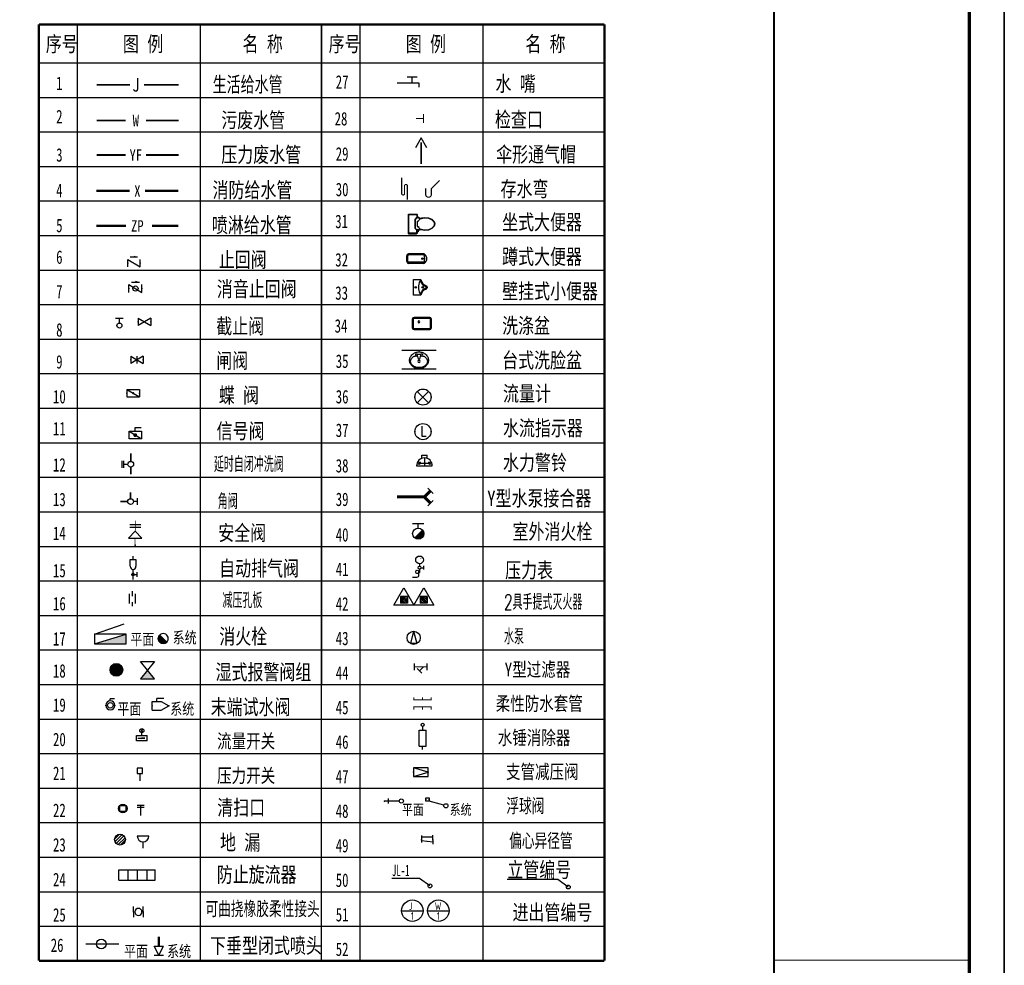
# Model space of a CAD drawing. Extents: x 687841 to 771941, y 252015 to 732780.
# Tile 77 of 98: x 743719 to 771941, y 605012 to 632119. Entities that reach past the tile are written whole.
import ezdxf
from ezdxf.enums import TextEntityAlignment as Align

# ---------------------------------------------------------------- set-up
doc = ezdxf.new("R2010")
doc.units = 0
doc.header["$LTSCALE"] = 1000
doc.header["$MEASUREMENT"] = 0
doc.linetypes.add('CONTINOUS', pattern=[0])
doc.layers.get('0').update_dxf_attribs({"linetype": 'CONTINUOUS'})
for name, color, linetype in [('LVTRY', 6, 'CONTINUOUS'), ('PUB_TITLE', 4, 'CONTINUOUS'), ('WS', 6, 'CONTINUOUS'), ('zpbh', 5, 'CONTINUOUS'), ('厨卫洁具', 8, 'CONTINUOUS'), ('墙线', 7, 'CONTINUOUS')]:
    doc.layers.add(name, color=color, linetype=linetype)
doc.styles.add('HZ', font='TXT', dxfattribs={"width": 0.7, "bigfont": 'HZTXT'})
doc.styles.add('Q1', font='txt', dxfattribs={"width": 0.8, "height": 450})
doc.styles.add('R1', font='simplex.shx', dxfattribs={"width": 0.8, "height": 300, "bigfont": 'hztxt.shx'})
doc.styles.get("Standard").update_dxf_attribs({"font": 'txt.shx'})
doc.styles.add('wx', font='tssdeng2.shx', dxfattribs={"width": 0.8, "bigfont": 'ss-fs.shx'})
doc.linetypes.add('-ZP_LINE', pattern='A,30,-1,["ZP",Standard,S=2.54,R=180,X=2.1,Y=1],-2', length=33)
doc.linetypes.add('W_LINE', pattern='A,30,-2,["W",Standard,S=2.54,R=0,X=-2.1,Y=-1],-0.5', length=32.5)

# ---------------------------------------------------------------- blocks, each defined once
blk = doc.blocks.new('A$C794455BA')
at = {"ltscale": 400}
for p, q in [((160, 297), (317, 297)), ((160, 200), (160, 297)), ((0, 200), (320, 0)), ((0, 0), (0, 200)), ((0, 200), (320, 200)), ((320, 0), (0, 0)), ((320, 200), (320, 0))]:
    blk.add_line(p, q, dxfattribs=at)
at = {"ltscale": 400, "const_width": 50}
blk.add_lwpolyline([(135, 100, 1), (185, 100, 1)], format="xyb", close=True, dxfattribs=at)
blk = doc.blocks.new('$VALVE$00000315')
blk.add_line((-75, 125), (75, 125))
blk.add_lwpolyline([(-125, -75), (-125, 75), (125, -75), (125, 75)])
for p in [(-125, 0), (125, 0)]:
    blk.add_point(p)
blk.add_solid([(0, 125), (0, 150), (75, 125)])
blk = doc.blocks.new('$VALVE$00000295')
for p, q in [((125, 72), (-125, -72)), ((-125, 72), (125, -72)), ((-125, 72), (-125, -72)), ((125, 72), (125, -72))]:
    blk.add_line(p, q)
for p in [(-125, 0), (125, 0)]:
    blk.add_point(p)
blk = doc.blocks.new('$ATTACHMENT$00000086')
at = {"color": 0}
for p, q in [((-5, 5, 0), (-131, 5, 0)), ((-15, 15, 0), (-130, 15, 0)), ((-130, -10, 0), (-130, 10, 0)), ((-10, 10, 0), (-130, 10, 0)), ((-21, 21, 0), (-129, 21, 0)), ((-26, 26, 0), (-128, 26, 0)), ((-31, 31, 0), (-127, 31, 0)), ((-36, 36, 0), (-126, 36, 0)), ((-125, -38, 0), (-125, 38, 0)), ((-42, 42, 0), (-124, 42, 0)), ((-47, 47, 0), (-122, 47, 0)), ((-120, -52, 0), (-120, 52, 0)), ((-52, 52, 0), (-120, 52, 0)), ((-57, 57, 0), (-118, 57, 0)), ((-115, -63, 0), (-115, 63, 0)), ((-63, 63, 0), (-115, 63, 0)), ((-68, 68, 0), (-112, 68, 0)), ((-109, -72, 0), (-109, 72, 0)), ((-73, 73, 0), (-108, 73, 0)), ((-78, 78, 0), (-105, 78, 0)), ((-104, -79, 0), (-104, 79, 0)), ((-84, 84, 0), (-101, 84, 0)), ((-99, -86, 0), (-99, 86, 0)), ((-89, 89, 0), (-96, 89, 0)), ((-94, -91, 0), (-94, 91, 0)), ((-88, -96, 0), (-88, 88, 0)), ((-83, -101, 0), (-83, 83, 0)), ((-78, -105, 0), (-78, 78, 0)), ((-73, -109, 0), (-73, 73, 0)), ((-67, -112, 0), (-67, 67, 0)), ((-62, -115, 0), (-62, 62, 0)), ((-57, -118, 0), (-57, 57, 0)), ((-52, -120, 0), (-52, 52, 0)), ((-46, -122, 0), (-46, 46, 0)), ((-41, -124, 0), (-41, 41, 0)), ((-36, -126, 0), (-36, 36, 0)), ((-31, -127, 0), (-31, 31, 0)), ((-25, -128, 0), (-25, 25, 0)), ((-20, -129, 0), (-20, 20, 0)), ((-15, -130, 0), (-15, 15, 0)), ((-10, -130, 0), (-10, 10, 0)), ((-4, -131, 0), (-4, 4, 0)), ((0, 0, 0), (-131, 0, 0)), ((6, -6, 0), (-131, -6, 0)), ((11, -11, 0), (-130, -11, 0)), ((16, -16, 0), (-130, -16, 0)), ((21, -21, 0), (-129, -21, 0)), ((27, -27, 0), (-128, -27, 0)), ((32, -32, 0), (-127, -32, 0)), ((37, -37, 0), (-125, -37, 0)), ((42, -42, 0), (-124, -42, 0)), ((48, -48, 0), (-122, -48, 0)), ((53, -53, 0), (-120, -53, 0)), ((58, -58, 0), (-117, -58, 0)), ((63, -63, 0), (-114, -63, 0)), ((69, -69, 0), (-111, -69, 0)), ((74, -74, 0), (-108, -74, 0)), ((79, -79, 0), (-104, -79, 0)), ((84, -84, 0), (-100, -84, 0)), ((90, -90, 0), (-95, -90, 0)), ((90, -95, 0), (-90, -95, 0)), ((84, -100, 0), (-84, -100, 0)), ((77, -105, 0), (-77, -105, 0)), ((70, -111, 0), (-70, -111, 0)), ((60, -116, 0), (-60, -116, 0)), ((49, -121, 0), (-49, -121, 0)), ((33, -126, 0), (-33, -126, 0)), ((1, -131, 0), (1, -1, 0)), ((6, -131, 0), (6, -6, 0)), ((11, -130, 0), (11, -11, 0)), ((17, -130, 0), (17, -17, 0)), ((22, -129, 0), (22, -22, 0)), ((27, -128, 0), (27, -27, 0)), ((32, -127, 0), (32, -32, 0)), ((38, -125, 0), (38, -38, 0)), ((43, -124, 0), (43, -43, 0)), ((48, -122, 0), (48, -48, 0)), ((53, -119, 0), (53, -53, 0)), ((59, -117, 0), (59, -59, 0)), ((64, -114, 0), (64, -64, 0)), ((69, -111, 0), (69, -69, 0)), ((74, -108, 0), (74, -74, 0)), ((80, -104, 0), (80, -80, 0)), ((85, -99, 0), (85, -85, 0)), ((90, -95, 0), (90, -90, 0))]:
    blk.add_line(p, q, dxfattribs=at)
blk.add_line((92, -92, 0), (-92, 92, 0))
for start, end in [(135, 315), (315, 135)]:
    blk.add_arc((0, 0, 0), 131, start, end)
blk = doc.blocks.new('$VALVE$00000316')
for p, q in [((-125, 72), (125, -72)), ((-125, 72), (-125, -72)), ((-125, 72), (125, 72)), ((125, 72), (125, -72)), ((-125, -72), (125, -72))]:
    blk.add_line(p, q)
at = {"const_width": 21.1}
blk.add_lwpolyline([(-11, 0, 1), (11, 0, 1)], format="xyb", close=True, dxfattribs=at)
for p in [(-125, 0), (125, 0)]:
    blk.add_point(p)
at = {"color": 7, "flags": 9}
for tag in ['XSIZE', 'YSIZE']:
    blk.add_attdef(tag, (0, 0), '', height=0.5, dxfattribs=at)
blk = doc.blocks.new('$TwtSys$00000312')
for p, q in [((325, 0), (-325, 0)), ((325, 0), (-325, -200)), ((-325, 0), (-325, -200)), ((325, -200), (325, 0)), ((-325, -200), (325, -200))]:
    blk.add_line(p, q)
blk.add_solid([(-325, 0), (-325, -200), (325, 0)])
blk = doc.blocks.new('$VALVE$00000322')
for p, q in [((-80, 317), (89, 317)), ((4, 216), (-102, 110)), ((87, 272), (-81, 272)), ((102, 110), (4, 216)), ((-102, 110), (102, 110))]:
    blk.add_line(p, q)
at = {"const_width": 8.96}
for points in [[(4, 216), (4, 377)], [(0, 0), (0, 110)]]:
    blk.add_lwpolyline(points, dxfattribs=at)
blk.add_point((0, 0))
at = {"flags": 9}
for tag in ['YSIZE', 'XSIZE']:
    blk.add_attdef(tag, (0, 110), '', height=0.5, dxfattribs=at)
blk = doc.blocks.new('$VALVE$00000525')
for p, q in [((-142, -75), (-142, 75)), ((-142, 75), (13, 75)), ((57, 125), (-65, 125)), ((-65, 75), (-65, 125)), ((0, 0), (0, 0)), ((13, 75), (142, 0)), ((13, -75), (142, 0)), ((-142, -75), (13, -75))]:
    blk.add_line(p, q)
for p in [(-142, 0), (142, 0)]:
    blk.add_point(p)
blk = doc.blocks.new('$VALVE$00000524')
for p in [(75, 111), (0, 80)]:
    blk.add_line(p, (0, 111))
blk.add_lwpolyline([(-80, 0, 1), (80, 0, 1), (-80, 0, 0.376185)], format="xyb")
blk.add_circle((0, 0), 48)
for p in [(-80, 0), (80, 0)]:
    blk.add_point(p)
blk = doc.blocks.new('$valve$00000669')
for p, q in [((0, 0), (212, 0)), ((108, 0), (108, -100)), ((287, 74), (433, 74)), ((433, 74), (433, -76)), ((433, 0), (500, 0)), ((158, -100), (58, -100)), ((433, -76), (287, -76))]:
    blk.add_line(p, q)
at = {"const_width": 31.2}
blk.add_lwpolyline([(108, 16, 1), (108, -16, 1)], format="xyb", close=True, dxfattribs=at)
blk.add_circle((108, 0), 31.2)
blk.add_arc((287, -1), 75, 90, 270)
blk = doc.blocks.new('$TwtSys$00000141')
for p, q in [((-94, 8), (-10, 92)), ((-94, 8), (-10, 92)), ((-87, -35), (35, 87)), ((-87, -35), (35, 87)), ((-66, -66), (66, 66)), ((-66, -66), (66, 66)), ((-32, -87), (88, 33)), ((-32, -87), (88, 33)), ((11, -92), (92, -11)), ((11, -92), (92, -11))]:
    blk.add_line(p, q)
blk.add_circle((0, 0), 94)
blk.add_circle((0, 0), 94)
blk = doc.blocks.new('A$C2141739E')
at = {"layer": 'WS', "linetype": 'W_LINE'}
for p, q in [((22, 128), (128, 128)), ((22, 22), (22, 128)), ((128, 22), (22, 22)), ((128, 128), (128, 22))]:
    blk.add_line(p, q, dxfattribs=at)
at = {"layer": 'WS'}
blk.add_circle((75, 75), 75, dxfattribs=at)
blk = doc.blocks.new('A$C5DFB027F')
for p, q in [((100, 173.2, -3000), (0, 0, -3000)), ((200, 0, -3000), (100, 173.2, -3000)), ((0, 0, -3000), (200, 0, -3000))]:
    blk.add_line(p, q)
blk = doc.blocks.new('A$C459F20B5')
h = blk.add_hatch()
h.set_pattern_fill('ANSI31', color=256, scale=100, style=0)
h.set_pattern_definition([(45, (892078.121, 560346.995), (-8.83883476, 8.83883476), [])])
h.paths.add_polyline_path([(135, 154.2), (65, 154.2), (65, 84.2), (135, 84.2)])
for p, q in [((135, 154.2, -3000), (65, 154.2, -3000)), ((65, 84.2, -3000), (65, 154.2, -3000)), ((135, 84.2, -3000), (135, 154.2, -3000)), ((135, 84.2, -3000), (65, 84.2, -3000))]:
    blk.add_line(p, q)
at = {"rotation": 180}
blk.add_blockref('A$C5DFB027F', (200, 173.2), dxfattribs=at)
blk = doc.blocks.new('$ATTACHMENT$00000057')
at = {"const_width": 30}
blk.add_lwpolyline([(0, 0), (-212, -212), (-212, -362, -1), (-362, -362), (-362, -207)], format="xyb", dxfattribs=at)
blk = doc.blocks.new('$ATTACHMENT$00000073')
at = {"const_width": 20}
for points in [[(0, 0), (150, 0)], [(150, 90), (150, -90)]]:
    blk.add_lwpolyline(points, dxfattribs=at)
blk = doc.blocks.new('$VALVE$00000531')
at = {"color": 7}
for p, q in [((-23, 104), (-23, -83)), ((-23, -83), (61, -83))]:
    blk.add_line(p, q, dxfattribs=at)
blk.add_circle((0, 0), 150)
for p in [(-150, 0), (150, 0)]:
    blk.add_point(p, dxfattribs=at)
blk = doc.blocks.new('$ATTACHMENT$00000096')
for p, q in [((150, 0), (-150, 0)), ((1, -300), (-150, 0)), ((1, -300), (150, 0)), ((150, -302), (-150, -302))]:
    blk.add_line(p, q)
blk = doc.blocks.new('$ATTACHMENT$00000090')
blk.add_circle((0, 0, 0), 125)
blk = doc.blocks.new('o')
at = {"layer": 'LVTRY', "color": 173}
for p, q in [((8100203, -1100619), (8100268, -1100619)), ((8100261, -1100578), (8100344, -1100578)), ((8100261, -1100592), (8100289, -1100701)), ((8100316, -1100701), (8100344, -1100592)), ((8100337, -1100619), (8100402, -1100619)), ((8100289, -1100701), (8100316, -1100701))]:
    blk.add_line(p, q, dxfattribs=at)
for centre in [(8100234, -1100592), (8100371, -1100592), (8100303, -1100756)]:
    blk.add_circle(centre, 27.4, dxfattribs=at)
for centre, radius, start, end in [((8100251, -1100729), 195, 155.0149, 180), ((8100276, -1100740), 222, 131.6335, 155.0149), ((8100254, -1100781), 176, 122.2598, 151.0888), ((8100292, -1100758), 246, 110.2132, 131.6335), ((8100203, -1100701), 82.1, 90, 122.2598), ((8100303, -1100786), 276, 90, 110.2132), ((8100303, -1100786), 276, 69.7868, 90), ((8100313, -1100758), 246, 48.3665, 69.7868), ((8100402, -1100701), 82.1, 56.0955, 90), ((8100322, -1100820), 226, 53.1301, 56.0955), ((8100351, -1100781), 176, 28.9112, 53.1301), ((8100329, -1100740), 222, 24.9851, 48.3665), ((8100354, -1100729), 195, 360, 24.9851), ((8100251, -1100729), 195, 180, 204.9851), ((8100276, -1100717), 222, 204.9851, 228.3665), ((8100208, -1100756), 125, 151.0888, 180), ((8100208, -1100756), 125, 180, 208.9112), ((8100254, -1100731), 176, 208.9112, 233.1301), ((8100292, -1100699), 246, 228.3665, 249.7868), ((8100283, -1100691), 226, 233.1301, 252.7421), ((8100303, -1100629), 291, 252.7421, 270), ((8100303, -1100629), 291, 270, 287.2579), ((8100322, -1100691), 226, 287.2579, 306.8699), ((8100313, -1100699), 246, 290.2132, 311.6335), ((8100351, -1100731), 176, 306.8699, 331.0888), ((8100329, -1100717), 222, 311.6335, 335.0149), ((8100397, -1100756), 125, 0, 28.9112), ((8100397, -1100756), 125, 331.0888, 0), ((8100354, -1100729), 195, 335.0149, 0), ((8100303, -1100671), 276, 249.7868, 270), ((8100303, -1100671), 276, 270, 290.2132)]:
    blk.add_arc(centre, radius, start, end, dxfattribs=at)
for p in [(8100303, -1100510), (8100056, -1100729), (8100549, -1100729), (8100303, -1100947)]:
    blk.add_point(p, dxfattribs=at)
blk = doc.blocks.new('$lvtry$00000223')
at = {"color": 0, "elevation": 0}
blk.add_lwpolyline([(-205, -191), (-205, 0), (205, 0), (205, -191, 0.268068), (51, -323, -0.317765), (0, -360, -0.317765), (-51, -323, 0.268068)], format="xyb", close=True, dxfattribs=at)
at = {"color": 0}
for centre in [(0, -60, 0), (0, -242, 0)]:
    blk.add_circle(centre, 20, dxfattribs=at)
for centre, radius, start, end in [((-152, -175, 0), 10, 114.1084, 248.1394), ((5, -526, 0), 395, 66.6675, 114.1084), ((-243, -401, 0), 233, 19.2639, 68.1394), ((243, -401, 0), 233, 110.4941, 160.7361), ((158, -173, 0), 10, 290.4941, 66.6675), ((0, -316, 0), 24, 199.2639, 269.4998), ((0, -316, 0), 24, 270.5002, 340.7361)]:
    blk.add_arc(centre, radius, start, end, dxfattribs=at)
for p in [(0, -60, 0), (0, -242, 0)]:
    blk.add_point(p, dxfattribs=at)
blk = doc.blocks.new('asgasgadgashaghasds')
at = {"layer": '厨卫洁具', "color": 0, "linetype": 'Continuous'}
for points in [[(50, 550), (300, 550, -0.414213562), (350, 500), (350, 50, -0.414213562), (300, 0), (50, 0, -0.414213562), (0, 50), (0, 500, -0.414213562)], [(50, 520), (300, 520, -0.414213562), (320, 500), (320, 50, -0.414213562), (300, 30), (50, 30, -0.414213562), (30, 50), (30, 500, -0.414213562)]]:
    blk.add_lwpolyline(points, format="xyb", close=True, dxfattribs=at)
blk.add_circle((223.885, 189.978), 25, dxfattribs=at)
blk = doc.blocks.new('蹲式大便器')
at = {"layer": '墙线', "color": 0, "linetype": 'Continuous'}
for p, q in [((-502, 105), (-50, 105)), ((-487, 135), (-50, 135)), ((-30, 85), (-30, -85)), ((0, 85), (0, -85)), ((-502, -105), (-50, -105)), ((-487, -135), (-50, -135))]:
    blk.add_line(p, q, dxfattribs=at)
blk.add_circle((-455, 0), 25, dxfattribs=at)
for centre, radius, start, end in [((-420, 0), 158, 126.6684, 233.3363), ((-251, 0), 272, 150.1907, 209.8093), ((-487, 85), 50, 90, 122.8093), ((-50, 85), 50, 0, 90), ((-50, 85), 20, 0, 90), ((-487, -85), 50, 237.1907, 270), ((-50, -85), 50, 270, 0), ((-50, -85), 20, 270, 0)]:
    blk.add_arc(centre, radius, start, end, dxfattribs=at)
blk = doc.blocks.new('$VALVE$00000547')
at = {"const_width": 30}
for points in [[(0, 100), (-250, 100), (-250, 175)], [(0, 100), (0, 175)], [(0, 100), (250, 100), (250, 175)], [(-250, -175), (-250, -100), (0, -100)], [(0, -175), (0, -100)], [(250, -175), (250, -100), (0, -100)]]:
    blk.add_lwpolyline(points, dxfattribs=at)
blk = doc.blocks.new('$VALVE$00000301')
at = {"color": 7}
for p, q in [((-125, 72), (-125, -72)), ((125, 72), (-125, 72)), ((125, -72), (125, 72)), ((-125, -72), (125, -72))]:
    blk.add_line(p, q, dxfattribs=at)
for p, q in [((125, 0), (-125, 72)), ((-125, -72), (125, 0))]:
    blk.add_line(p, q)
for p in [(-125, 0), (125, 0)]:
    blk.add_point(p)
blk = doc.blocks.new('$VALVE$00000485')
at = {"linetype": 'CONTINOUS'}
for p, q in [((-90, 67), (-90, -42)), ((90, 42), (-90, 42)), ((90, -40), (-90, -18))]:
    blk.add_line(p, q, dxfattribs=at)
for q in [(90, 72), (90, -72)]:
    blk.add_line((90, 0), q)
for p in [(-90, 0), (90, 0)]:
    blk.add_point(p)
blk = doc.blocks.new('$VALVE$00000447')
for p, q in [((-82, 0), (-82, 90)), ((-82, 0), (-82, -90)), ((82, 0), (82, 90)), ((82, 0), (82, -90))]:
    blk.add_line(p, q)
blk.add_circle((0, 0), 60.1)
for p in [(-82, 0), (82, 0)]:
    blk.add_point(p)
blk = doc.blocks.new('$VALVE$00000590')
for p, q in [((-34, -34), (-34, 34)), ((-34, -34), (-34, 34)), ((-34, 34), (34, 34)), ((-34, 34), (34, 34)), ((34, 34), (34, -34)), ((34, 34), (34, -34)), ((34, -34), (-34, -34)), ((34, -34), (-34, -34)), ((335, -117), (34, -34)), ((335, -117), (34, -34))]:
    blk.add_line(p, q)
blk.add_circle((376, -129), 42.7)
blk.add_circle((376, -129), 42.7)
for p in [(-34, 0), (34, 0)]:
    blk.add_point(p)
at = {"style": 'HZ', "text_generation_flag": 2, "width": 0.7, "flags": 1}
for tag in ['WHAT', 'SPEC', 'UNIT', 'WHAT', 'SPEC', 'UNIT']:
    blk.add_attdef(tag, (-34, -34), '', height=0.000342, dxfattribs=at)
blk = doc.blocks.new('$VALVE$00000482')
for p, q in [((299, 0), (0, 0)), ((73, 51), (73, -51))]:
    blk.add_line(p, q)
blk.add_circle((342, 0), 42.7)
blk.add_point((0, 0))
at = {"style": 'HZ', "width": 0.7, "flags": 1}
for tag in ['UNIT', 'WHAT', 'SPEC']:
    blk.add_attdef(tag, (0, 0), '', height=0.000342, dxfattribs=at)
blk = doc.blocks.new('$VALVE$00000314')
for p, q in [((-125, -75), (-125, 75)), ((-125, 75), (125, -75)), ((-75, 125), (75, 125)), ((125, -75), (125, 75))]:
    blk.add_line(p, q)
blk.add_circle((0, 0), 50)
for p in [(-125, 0), (125, 0)]:
    blk.add_point(p)
blk.add_solid([(0, 125), (0, 150), (75, 125)])
blk = doc.blocks.new('wrtgtg')
at = {"color": 4}
blk.add_line((7804, -4841), (7804, 52559), dxfattribs=at)
at = {"layer": 'PUB_TITLE'}
for p, q in [((8804, 53559), (8804, -5841)), ((7804, -4841), (7804, 52559))]:
    blk.add_line(p, q, dxfattribs=at)
blk.add_lwpolyline([(-75296, -5841), (8804, -5841), (8804, 53559), (-75296, 53559)], close=True, dxfattribs=at)
at = {"layer": 'PUB_TITLE', "const_width": 100}
blk.add_lwpolyline([(-72796, -4841), (7804, -4841), (7804, 52559), (-72796, 52559)], close=True, dxfattribs=at)
at = {"layer": 'PUB_TITLE'}
for points, const_width in [([(2204, -4841), (2204, 52559)], 50), ([(2204, 21759), (7804, 21759)], 29.7)]:
    blk.add_lwpolyline(points, dxfattribs=dict(at, const_width=const_width))

msp = doc.modelspace()

# ---------------------------------------------------------------- hatches: boundary and pattern name
msp.add_hatch(color=256).paths.add_polyline_path([(746332.3, 613482.2, -1), (746649.1, 613482.2, -1)])

# ---------------------------------------------------------------- linework, layer by layer
for p, q in [((745368.1, 631982.3), (745368.1, 605142.6)), ((748891.7, 631982.3), (748891.7, 605142.6)), ((752372.9, 631982.2), (752372.8, 613062.2)), ((752372.8, 605142.6), (752372.9, 631982.2)), ((753472.9, 631982.2), (753472.8, 605142.6)), ((756996.5, 631982.2), (756996.5, 605142.6)), ((744268.1, 630882.3), (760477.6, 630882.2)), ((754535.6, 630305.6), (755157.3, 630305.6)), ((754825.5, 630478.8), (755111.9, 630478.8)), ((754968.7, 630305.6), (754968.7, 630478.8)), ((755157.3, 630305.6), (755157.3, 630180)), ((744268.1, 629892.3), (752372.9, 629892.2)), ((752034.9, 629892.2), (752034.9, 629892.2)), ((752372.9, 629892.2), (760477.6, 629892.2)), ((752372.9, 629892.2), (760477.6, 629892.2)), ((744268.1, 628902.3), (752372.9, 628902.2)), ((752372.9, 628902.2), (760477.6, 628902.2)), ((744268.1, 627912.3), (752372.9, 627912.2)), ((752372.9, 627912.2), (760477.6, 627912.2)), ((744268.1, 626922.3), (752372.9, 626922.2)), ((752372.9, 626922.2), (760477.6, 626922.2)), ((760139.6, 626922.2), (760139.6, 626922.2)), ((755052.6, 626393.9), (755103.2, 626444.5)), ((755052.6, 626131.8), (755052.6, 626393.9)), ((755063.6, 626389.4), (755114.2, 626440)), ((755063.6, 626136.4), (755063.6, 626389.4)), ((755103.2, 626508.5), (755103.2, 626444.5)), ((755114.2, 626508.5), (755114.2, 626440)), ((755114.2, 626338.8), (755114.2, 626187)), ((755114.2, 626338.8), (755142.7, 626338.8)), ((754861.2, 625984.6), (755092.2, 625984.6)), ((755052.6, 626131.8), (755103.2, 626081.2)), ((755063.6, 626136.4), (755114.2, 626085.8)), ((755103.2, 626017.3), (755103.2, 626081.2)), ((755114.2, 626187), (755142.7, 626187)), ((755114.2, 626098.4), (755114.2, 626085.8)), ((755114.2, 626017.3), (755114.2, 626085.8)), ((755139.5, 626064), (755139.5, 626098.4)), ((744268.1, 625932.3), (752372.9, 625932.2)), ((752372.9, 625932.2), (760477.6, 625932.2)), ((744268.1, 624942.3), (752372.9, 624942.2)), ((752372.9, 624942.2), (760477.6, 624942.2)), ((744268.1, 623952.3), (752372.9, 623952.2)), ((752372.9, 623952.2), (760477.6, 623952.2)), ((746687.5, 623549.9), (746464.8, 623549.9)), ((746576.1, 623423.8), (746576.1, 623549.9)), ((744268.1, 622962.3), (752372.9, 622962.2)), ((752372.9, 622962.2), (760477.6, 622962.2)), ((754669.8, 622649.6), (755652.1, 622649.6)), ((747081.4, 622264.6), (747081.4, 622471.3)), ((755652.1, 622099.6), (754669.8, 622099.6)), ((744268.1, 621972.3), (752372.9, 621972.2)), ((752372.9, 621972.2), (760477.6, 621972.2)), ((755114.1, 621463.9), (755440.8, 621137.2)), ((755114.1, 621137.2), (755440.8, 621463.9)), ((744268.1, 620982.3), (752372.9, 620982.2)), ((752372.9, 620982.2), (760477.6, 620982.2)), ((744268.1, 619992.3), (752372.9, 619992.2)), ((752372.9, 619992.2), (760477.6, 619992.2)), ((746651.4, 619277.2), (746651.4, 619474.5)), ((746706.4, 619277.2), (746706.4, 619474.5)), ((755245.4, 619634.1), (755395.4, 619634.1)), ((755245.4, 619544.1), (755245.4, 619634.1)), ((755320.4, 619557), (755320.4, 619332)), ((755395.4, 619544.1), (755395.4, 619634.1)), ((746706.4, 619375.9), (746819.8, 619375.9)), ((755095.4, 619332), (755545.4, 619332)), ((755168.2, 619409.7), (755473, 619409.7)), ((744268.1, 619002.3), (752372.9, 619002.2)), ((752372.9, 619002.2), (760477.6, 619002.2)), ((755412.7, 618692.4), (755570.5, 618534.6)), ((747093.4, 618207.4), (747093.4, 618404.6)), ((747093.4, 618306), (746980, 618306)), ((755412.7, 618182.9), (755570.5, 618340.7)), ((744268.1, 618012.3), (752372.9, 618012.2)), ((752372.9, 618012.2), (760477.6, 618012.2)), ((754980.7, 617674.7), (755303.7, 617674.7)), ((755142.2, 617545.9), (755142.2, 617674.7)), ((744268.1, 617022.3), (752372.9, 617022.2)), ((752372.9, 617022.2), (760477.6, 617022.2)), ((755179.4, 616524.9), (755179.4, 616451.8)), ((755220.6, 616410.5), (755302.6, 616410.5)), ((755302.6, 616358.5), (755302.6, 616462.5)), ((744268.1, 616032.3), (752372.9, 616032.2)), ((752372.9, 616032.2), (760477.6, 616032.2)), ((746859.7, 615658.1), (746859.7, 615386.2)), ((746943.7, 615739.6), (746943.7, 615593.4)), ((747027.7, 615658.1), (747027.7, 615386.2)), ((746943.7, 615417.4), (746943.7, 615304.7)), ((744268.1, 615042.3), (752372.9, 615042.2)), ((752372.9, 615042.2), (760477.6, 615042.2)), ((745866.5, 614506.2), (746710.5, 614805.4)), ((755011.1, 614586.8), (754917.5, 614237.5)), ((755011.1, 614586.8), (755104.7, 614237.5)), ((755104.7, 614237.5), (754917.5, 614237.5)), ((744268.1, 614052.3), (760477.6, 614052.2)), ((755026.7, 613661.4), (755026.7, 613469.4)), ((755393.1, 613661.5), (755393.1, 613469.5)), ((755109, 613519), (755244.8, 613383.2)), ((744268.1, 613062.3), (760477.6, 613062.2)), ((744268.1, 612072.3), (760477.6, 612072.2)), ((755270.9, 611753), (755270.9, 611862.2)), ((747066.5, 611598.4), (747372.2, 611598.4)), ((747066.5, 611449.1), (747066.5, 611598.4)), ((747178.1, 611697.8), (747260.6, 611780.3)), ((747178.1, 611780.3), (747260.6, 611697.8)), ((747219.4, 611598.4), (747219.4, 611680.7)), ((747372.2, 611449.1), (747372.2, 611598.4)), ((755171.9, 611291.2), (755171.9, 611753)), ((755171.9, 611753), (755366, 611753)), ((755366, 611291.2), (755366, 611753)), ((747372.2, 611449.1), (747066.5, 611449.1)), ((747101.7, 611518.7), (747308.2, 611518.7)), ((747215.1, 611506.1), (747215.1, 611531.3)), ((747308.2, 611518.7), (747215.1, 611531.3)), ((747308.2, 611518.7), (747215.1, 611506.1)), ((755171.9, 611291.2), (755366, 611291.2)), ((755269, 611199.4), (755269, 611291.2)), ((744268.1, 611082.3), (760477.6, 611082.2)), ((747084.3, 610664.8), (747084.3, 610514.8)), ((747234.3, 610664.8), (747084.3, 610664.8)), ((747084.3, 610514.8), (747234.3, 610514.8)), ((747159.3, 610514.8), (747159.3, 610303.1)), ((747234.3, 610514.8), (747234.3, 610664.8)), ((744268.1, 610092.3), (760477.6, 610092.3)), ((747283, 609591.8), (747089.2, 609591.8)), ((747283, 609536.8), (747089.2, 609536.8)), ((744268.1, 609102.3), (760477.6, 609102.3)), ((747419.8, 608717.4), (747089.8, 608717.4)), ((755383.4, 608553.5), (755383.4, 608553.5)), ((744268.1, 608112.3), (760477.6, 608112.3)), ((746563.3, 607753), (747603.3, 607753)), ((746563.3, 607452.6), (746563.3, 607753)), ((746831.7, 607452.6), (746831.7, 607753)), ((747100.2, 607452.6), (747100.2, 607753)), ((747368.7, 607452.6), (747368.7, 607753)), ((747603.3, 607452.6), (747603.3, 607753)), ((746563.3, 607452.6), (747603.3, 607452.6)), ((755179.6, 607502.3), (754388.8, 607502.3)), ((755478.2, 607288.4), (755179.6, 607502.3)), ((759144.3, 607469.2), (757691.4, 607469.2)), ((759144.3, 607469.2), (759144.3, 607469.2)), ((759442.9, 607255.3), (759144.3, 607469.2)), ((744268.1, 607122.3), (760477.6, 607122.3)), ((754665.7, 606578.4), (755281.7, 606578.4)), ((755410.7, 606578.4), (756026.7, 606578.4)), ((744268.1, 606132.3), (760477.6, 606132.3))]:
    msp.add_line(p, q)
for points, const_width in [([(760477.6, 631982.2), (744268.1, 631982.3)], 66), ([(744268.1, 631982.3), (744268.1, 605142.6)], 66), ([(760477.6, 605142.6), (760477.6, 631982.2)], 66), ([(745924.4, 630250.9), (746880.5, 630250.9)], 55), ([(745924.4, 630250.9), (746880.5, 630250.9)], 55), ([(747283.8, 630250.9), (748275, 630250.9)], 55), ([(747283.8, 630250.9), (748275, 630250.9)], 55), ([(745924.4, 629228.1), (746753.7, 629228.1)], 55), ([(745924.4, 629228.1), (746753.7, 629228.1)], 55), ([(747340.4, 629228.1), (748275, 629228.1)], 55), ([(747340.4, 629228.1), (748275, 629228.1)], 55), ([(745924.4, 628238.1), (746753.7, 628238.1)], 55), ([(745924.4, 628238.1), (746753.7, 628238.1)], 55), ([(747340.4, 628238.1), (748275, 628238.1)], 55), ([(747340.4, 628238.1), (748275, 628238.1)], 55), ([(745919.6, 627209.4), (746871.7, 627209.4)], 66), ([(747311.7, 627209.4), (748263.5, 627209.4)], 66), ([(747311.7, 627209.4), (748263.5, 627209.4)], 66), ([(745919.6, 626206.4), (746768.3, 626206.4)], 66), ([(747515.1, 626206.4), (748263.5, 626206.4)], 66), ([(746902.3, 619458.4), (746902.3, 619687.5)], 44), ([(746902.3, 619293.4), (746902.3, 619090.5)], 44), ([(746897.5, 618388.5), (746897.5, 618569.2)], 44), ([(746815, 618306), (746600.6, 618306)], 44), ([(747186.1, 609302), (747186.1, 609591.8)], 44), ([(747254.8, 608370.2), (747254.8, 608552.4)], 44), ([(744268.1, 605142.6), (760477.6, 605142.6)], 66)]:
    msp.add_lwpolyline(points, dxfattribs=dict(const_width=const_width))
at = {"elevation": 0}
msp.add_lwpolyline([(755390.1, 628447.3), (755225.1, 628733.1), (755060.1, 628447.3)], dxfattribs=at)
for points, const_width in [([(755225.1, 627982.6), (755225.1, 628602.8)], 44), ([(747707.1, 605564.1), (747707.1, 605834)], 71.5), ([(745606.8, 605621.6), (746561.1, 605621.6)], 44)]:
    msp.add_lwpolyline(points, dxfattribs=dict(at, const_width=const_width))
for points, const_width in [([(754831.7, 626960.9), (754831.7, 627354.6, 1), (754749.2, 627354.6), (754749.2, 627134.6, -1), (754666.7, 627134.6), (754666.7, 627592.6)], 33), ([(755085.6, 617329.3, 1), (755198.8, 617442.5)], 160)]:
    msp.add_lwpolyline(points, format="xyb", dxfattribs=dict(const_width=const_width))
msp.add_lwpolyline([(755235.6, 626434.5), (755316.6, 626452.6), (755437.9, 626437.2), (755531.3, 626397.1), (755599.9, 626330.2), (755620.2, 626262.9), (755599.9, 626195.5), (755531.3, 626128.7), (755437.9, 626088.6), (755316.6, 626073.1), (755235.6, 626091.3, 0.2699992), (755139.5, 626064), (755139.5, 626035.2), (755120.1, 626035.2, 0.0476986), (755114.2, 626017.3), (755114.2, 626006.6, -0.4142136), (755092.2, 625984.6), (754861.2, 625984.6), (754861.2, 626541.2), (755092.2, 626541.2, -0.4142136), (755114.2, 626519.2), (755114.2, 626508.5, 0.4220297)], format="xyb", close=True)
for points, format in [([(755103.2, 626018.5), (755103.2, 626006.6, -0.4142136), (755092.2, 625995.6), (754872.2, 625995.6), (754872.2, 626530.2), (755092.2, 626530.2, -0.4142136), (755103.2, 626519.2), (755103.2, 626507.3)], "xyb"), ([(755114.2, 626477.8, 0.3426411), (755238.1, 626423.8), (755317.1, 626441.5), (755435, 626426.5), (755525, 626387.8), (755590.2, 626324.3), (755608.7, 626262.9), (755590.2, 626201.4), (755525, 626138), (755435, 626099.3), (755317.1, 626084.3), (755238.1, 626102, 0.243298), (755139.5, 626079.1, 0.243298)], "xyb"), ([(755204.8, 616660.3, 22, 0, 0), (755245.4, 616700.9, 0, 0, 0), (755179.4, 616634.9, 0, 0, 0)], "xyseb"), ([(755179.4, 616369.3), (755179.4, 616296.1, -1), (755069.4, 616296.1, -1), (755151.9, 616296.1), (755151.9, 616188, -0.4142136), (755096.9, 616133), (754977, 616133)], "xyb")]:
    msp.add_lwpolyline(points, format=format)
at = {"flags": 128}
for points, const_width in [([(755315.8, 618437.7), (755491.6, 618613.5)], 88), ([(754532.7, 618437.7), (755306.9, 618437.7), (755315.8, 618437.7)], 88), ([(755315.8, 618437.7), (755491.6, 618261.8)], 88), ([(755026.7, 613565.4), (755392.9, 613565.5)], 32), ([(755291.2, 613565.4), (755176.9, 613451.1)], 32)]:
    msp.add_lwpolyline(points, dxfattribs=dict(at, const_width=const_width))
msp.add_lwpolyline([(747186, 613723.4), (747586, 613723.4), (747186, 613223.4), (747586, 613223.4)], close=True)
for centre, radius in [((746902.3, 619375.9), 82.5), ((755168.2, 619409.7), 37.5), ((755473, 619409.7), 37.5), ((746897.5, 618306), 82.5), ((755142.2, 617385.9), 160), ((755179.4, 616634.9), 110), ((755179.4, 616410.5), 41.2), ((755011.1, 614399.6), 187.2), ((746490.7, 613482.2), 182.2), ((746490.7, 613482.2), 158.4), ((755270.9, 611906.3), 44), ((747219.4, 611739), 58.4), ((755478.2, 607288.4), 55), ((759442.9, 607255.3), 55), ((754973.7, 606578.4), 308), ((755718.7, 606578.4), 308)]:
    msp.add_circle(centre, radius)
for centre, radius, start, end in [((755316.6, 626262.9), 189.8, 123.90591, 156.42182), ((755126.8, 626098.4), 12.7, 0, 180), ((755316.6, 626262.9), 189.8, 203.57818, 236.09409), ((755320.4, 619332), 225, 0, 180), ((747254.8, 608717.4), 165, 180, 0)]:
    msp.add_arc(centre, radius, start, end)
for centre, major_axis, start_param, end_param in [((746576.1, 623352.3), (0.4, 71.5), -1.5658557, 4.7173296), ((755277.5, 621300.6), (163.3, 163.3), 5.4977866, 11.7809719)]:
    msp.add_ellipse(centre, major_axis=major_axis, ratio=1, start_param=start_param, end_param=end_param)
at = {"color": 7}
msp.add_point((755046.5, 621300.6), dxfattribs=at)
for points in [[(747386, 613473.4), (747186, 613223.4), (747586, 613223.4)], [(747308.2, 611518.7), (747215.1, 611506.1), (747215.1, 611531.3), (747308.2, 611518.7)]]:
    msp.add_solid(points)
at = {"layer": 'zpbh', "linetype": '-ZP_LINE'}
msp.add_point((755508.5, 621300.6), dxfattribs=at)

# ---------------------------------------------------------------- block references
msp.add_blockref('wrtgtg', (763136.5, 583399.2))
for name, p, xscale, yscale, zscale in [('$ATTACHMENT$00000073', (755081.6, 629282.1), 1.429999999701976, 1.429999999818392, 1.43), ('$ATTACHMENT$00000057', (755752.6, 627510.4), 1.100000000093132, 1.099999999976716, 1.1), ('$VALVE$00000295', (747295.5, 623456), 1.429999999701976, 1.429999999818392, 1.43), ('$VALVE$00000295', (747081.4, 622367.9), 1.429999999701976, 1.429999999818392, 1.43), ('$VALVE$00000316', (746973.2, 621412.3, 0), 1.45200000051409, 1.452000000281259, 1.452), ('A$C794455BA', (746854.2, 620099.8), 1.100000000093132, 1.099999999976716, 1.1), ('$VALVE$00000531', (755277.5, 620310.6), 1.540000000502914, 1.540000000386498, 1.54), ('$ATTACHMENT$00000086', (747834.7, 614376.7), 1.100000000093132, 1.099999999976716, 1.1), ('$VALVE$00000524', (746316.6, 612464.6), 1.649999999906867, 1.650000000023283, 1.65), ('$VALVE$00000525', (747754.8, 612454.2), 1.649999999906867, 1.650000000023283, 1.65), ('$VALVE$00000301', (755214.6, 610547), 1.700000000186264, 1.700000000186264, 1.7), ('A$C2141739E', (746550.3, 609381.1), 1.649999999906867, 1.649999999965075, 1.65), ('$VALVE$00000482', (754178.4, 609721.6), 1.399999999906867, 1.399999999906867, 1.399999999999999), ('$VALVE$00000590', (755408.7, 609765.2), 1.399999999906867, 1.399999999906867, 1.399999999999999), ('$TwtSys$00000141', (746594.2, 608615.1), 1.649999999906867, 1.650000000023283, 1.65), ('$ATTACHMENT$00000090', (746056.7, 605621.6, 0), 1.100000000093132, 1.099999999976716, 1.1)]:
    msp.add_blockref(name, p, dxfattribs=dict(xscale=xscale, yscale=yscale, zscale=zscale))
at = {"rotation": 180}
msp.add_blockref('蹲式大便器', (754810.9, 625269.4), dxfattribs=at)
for name, p, xscale, yscale, zscale, rotation in [('$VALVE$00000315', (746991.9, 625141.8), -1.408000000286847, -1.408000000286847, 1.408, 180), ('$VALVE$00000314', (747036.7, 624411.3), -1.5, -1.5, 1.5, 180), ('$lvtry$00000223', (755004, 624444.1, 0), 1.099999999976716, 1.099999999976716, 1.1, 90), ('$VALVE$00000322', (747024.4, 617053.5), 1.870000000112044, 1.870000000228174, 1.87, 359.9999684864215), ('$valve$00000669', (746968.4, 616076.3), 1.320000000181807, 1.099999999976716, 1.32, 89.99996846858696), ('A$C459F20B5', (754446.1, 615828.9, 8553.6), -2.851199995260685, 2.851199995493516, 2.8512, 180), ('A$C459F20B5', (755016.3, 615828.9, 8553.6), -2.851199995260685, 2.851199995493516, 2.8512, 180), ('$TwtSys$00000312', (746316.3, 614229.3), 1.384239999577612, 1.384239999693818, 1.38424, 179.9999684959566), ('$VALVE$00000485', (755394, 608612.8), -1.800000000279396, -1.800000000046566, 1.799999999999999, 180), ('$VALVE$00000447', (747121.4, 606542.5), 1.69999999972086, -1.699999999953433, 1.7, 179.9999684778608), ('$ATTACHMENT$00000096', (747707.1, 605564.1, 0), -0.8799999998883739, 0.8799999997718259, 0.88, 3.14859350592e-05)]:
    msp.add_blockref(name, p, dxfattribs=dict(xscale=xscale, yscale=yscale, zscale=zscale, rotation=rotation))
at = {"xscale": -1, "rotation": 270}
msp.add_blockref('asgasgadgashaghasds', (754971.5, 623234.2), dxfattribs=at)
at = {"extrusion": (0, 0, -1), "xscale": 1.100000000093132, "yscale": 1.099999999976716, "zscale": -1.1}
msp.add_blockref('o', (-9665497.7, 1833156.1), dxfattribs=at)
at = {"xscale": -1, "yscale": -1, "rotation": 359.999968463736}
msp.add_blockref('$VALVE$00000547', (755266.9, 612520.1), dxfattribs=at)

# ---------------------------------------------------------------- texts
at = {"style": 'Q1'}
for s, height, width, p in [('序号', 440, 0.8, (744468.9, 631204.3)), ('图 例', 440, 0.8, (746679.7, 631204.3)), ('名 称', 440, 0.8, (750106.7, 631204.3)), ('序号', 440, 0.8, (752573.7, 631204.3)), ('图 例', 440, 0.8, (754784.4, 631204.3)), ('名 称', 440, 0.8, (758211.4, 631204.3)), ('1', 385, 0.7, (744764, 630104.3)), ('生活给水管', 440, 0.7, (749250.4, 630043.4)), ('27', 385, 0.7, (752777.6, 630140.7)), ('水 嘴', 440, 0.8, (757353.5, 630064.7)), ('2', 385, 0.7, (744764, 629149.8)), ('污废水管', 440, 0.8, (749498, 629020.6)), ('28', 385, 0.7, (752745.8, 629088)), ('检查口', 440, 0.8, (757341.1, 629038)), ('压力废水管', 440, 0.8, (749498, 628030.6)), ('伞形通气帽', 440, 0.8, (757375.3, 628038.1, 0)), ('3', 385, 0.7, (744764, 628049.8)), ('29', 385, 0.7, (752777.6, 628078.1)), ('4', 385, 0.7, (744764, 627030.6)), ('消防给水管', 440, 0.8, (749245.6, 627017.7)), ('30', 385, 0.7, (752777.6, 627060.1)), ('存水弯', 440, 0.8, (757501.1, 627048)), ('31', 385, 0.7, (752763.3, 626144.3)), ('坐式大便器', 440, 0.8, (757547.2, 626097.7)), ('5', 385, 0.7, (744764, 626027.6)), ('喷淋给水管', 440, 0.8, (749227.1, 626014.7)), ('6', 385, 0.7, (744764, 625121.5)), ('止回阀', 440, 0.8, (749425.3, 625018)), ('32', 385, 0.7, (752763.3, 625044.3)), ('蹲式大便器', 440, 0.8, (757547.2, 625107.7)), ('消音止回阀', 440, 0.8, (749369.1, 624179.1)), ('壁挂式小便器', 440, 0.8, (757547.2, 624117.7)), ('7', 385, 0.7, (744764, 624134.4)), ('33', 385, 0.7, (752763.3, 624092.2)), ('8', 385, 0.7, (744764, 623034.4)), ('截止阀', 440, 0.8, (749352.6, 623113.4)), ('34', 385, 0.7, (752745.8, 623148)), ('洗涤盆', 440, 0.8, (757547.2, 623127.7)), ('闸阀', 440, 0.8, (749352.6, 622123.4)), ('台式洗脸盆', 440, 0.8, (757547.2, 622137.7)), ('9', 385, 0.7, (744764, 622117.3)), ('35', 385, 0.7, (752777.6, 622138.1)), ('10', 385, 0.7, (744672.8, 621118.9)), ('蝶 阀', 440, 0.8, (749424.2, 621134.4, 0)), ('36', 385, 0.7, (752777.6, 621120.1)), ('流量计', 440, 0.8, (757571.9, 621183.2)), ('信号阀', 440, 0.8, (749363.8, 620109.8)), ('水流指示器', 440, 0.8, (757571.9, 620193.2)), ('11', 385, 0.7, (744672.8, 620204.3)), ('37', 385, 0.7, (752777.6, 620158.1)), ('12', 385, 0.7, (744672.8, 619166.1)), ('38', 385, 0.7, (752777.6, 619140.1)), ('水力警铃', 440, 0.8, (757571.9, 619203.2)), ('Y型水泵接合器', 440, 0.8, (757119.1, 618181.5)), ('13', 385, 0.7, (744672.8, 618174.3)), ('39', 385, 0.7, (752777.6, 618178.1)), ('14', 385, 0.7, (744672.8, 617204.1)), ('安全阀', 440, 0.8, (749411.5, 617189.3, 0)), ('40', 385, 0.7, (752777.6, 617160.1)), ('室外消火栓', 440, 0.8, (757844.9, 617225.4)), ('自动排气阀', 440, 0.8, (749436.5, 616171.3)), ('15', 385, 0.7, (744672.8, 616136.5)), ('41', 385, 0.7, (752777.6, 616170.1)), ('压力表', 440, 0.8, (757633.5, 616118.9)), ('16', 385, 0.7, (744672.8, 615187.9)), ('42', 385, 0.7, (752777.6, 615180.1)), ('消火栓', 440, 0.8, (749439.6, 614220.4)), ('17', 385, 0.7, (744672.8, 614178.6)), ('平面', 330, 0.8, (746891.6, 614193.8)), ('系统', 330, 0.8, (748104, 614241.6)), ('43', 385, 0.7, (752777.6, 614190.1)), ('18', 385, 0.7, (744672.8, 613259.9)), ('湿式报警阀组', 440, 0.8, (749332, 613198.4)), ('44', 385, 0.7, (752777.6, 613200.1)), ('Y型过滤器', 400, 0.8, (757618.7, 613292.1)), ('末端试水阀', 440, 0.8, (749190.9, 612199.1)), ('柔性防水套管', 400, 0.8, (757362.9, 612314.3)), ('19', 385, 0.7, (744672.8, 612280.8)), ('平面', 330, 0.8, (746520.6, 612199.1)), ('系统', 330, 0.8, (748034.5, 612199.1)), ('45', 385, 0.7, (752777.6, 612210.2)), ('20', 385, 0.7, (744672.8, 611294.3)), ('流量开关', 400, 0.8, (749376.8, 611241.1)), ('46', 385, 0.7, (752777.6, 611220.2)), ('水锤消除器', 400, 0.8, (757422.7, 611337.1)), ('支管减压阀', 400, 0.8, (757658.2, 610362.5)), ('21', 385, 0.7, (744672.8, 610325.7)), ('压力开关', 400, 0.8, (749376.8, 610251.2)), ('47', 385, 0.7, (752777.6, 610230.2)), ('22', 385, 0.7, (744672.8, 609263.7)), ('清扫口', 440, 0.8, (749381.3, 609315)), ('48', 385, 0.7, (752777.6, 609240.2)), ('平面', 300, 0.8, (754676.9, 609325.2)), ('系统', 300, 0.8, (756045.5, 609325.2)), ('浮球阀', 400, 0.7, (757666.5, 609386.4)), ('地 漏', 440, 0.8, (749461.7, 608317)), ('偏心异径管', 400, 0.7, (757746.8, 608386)), ('23', 385, 0.7, (744672.8, 608273.8)), ('49', 385, 0.7, (752777.6, 608250.3)), ('立管编号', 440, 0.8, (757697.2, 607532)), ('24', 385, 0.7, (744672.8, 607279.3)), ('防止旋流器', 440, 0.8, (749367.6, 607393)), ('50', 385, 0.7, (752777.6, 607260.5)), ('JL-1', 327.25, 0.564706, (754388.8, 607570.4)), ('可曲挠橡胶柔性接头', 400, 0.7, (749043.6, 606434)), ('进出管编号', 440, 0.8, (757844.9, 606309.7)), ('25', 385, 0.7, (744672.8, 606265.5)), ('51', 385, 0.7, (752777.6, 606270.5)), ('26', 385, 0.7, (744608.5, 605397)), ('下垂型闭式喷头', 440, 0.8, (749174.8, 605357.6)), ('52', 385, 0.7, (752777.6, 605280.7)), ('平面', 330, 0.8, (746708.7, 605251)), ('系统', 330, 0.8, (747944.4, 605251))]:
    msp.add_text(s, height=height, rotation=359.99997, dxfattribs=dict(at, width=width)).set_placement(p)
at = {"style": 'Q1', "width": 0.8}
for s, height, p in [('J', 385, (747050.5, 630250.9)), ('W', 330, (747047, 629228.1)), ('YF', 330, (747047, 628238.1)), ('X', 330, (747091.7, 627209.4)), ('ZP', 330, (747091.7, 626206.4))]:
    msp.add_text(s, height=height, rotation=359.99997, dxfattribs=at).set_placement(p, align=Align.MIDDLE_CENTER)
for s, height, style, width, p in [('延时自闭冲洗阀', 440, 'R1', 0.65, (749284.3, 619153.4)), ('角阀', 440, 'R1', 0.65, (749396, 618086.6)), ('减压孔板', 440, 'R1', 0.65, (749529.6, 615252.7)), ('2具手提式灭火器', 440, 'R1', 0.65, (757600.4, 615203.7)), ('水泵', 440, 'R1', 0.65, (757600.4, 614213.7)), ('J', 220, 'wx', 0.8, (754871, 606598.5)), ('W', 220, 'wx', 0.8, (755616, 606598.5)), ('1', 220, 'wx', 0.8, (754928.3, 606315.2)), ('1', 220, 'wx', 0.8, (755673.3, 606315.2))]:
    msp.add_text(s, height=height, dxfattribs=dict(style=style, width=width)).set_placement(p)

doc.saveas('drawing.dxf')
